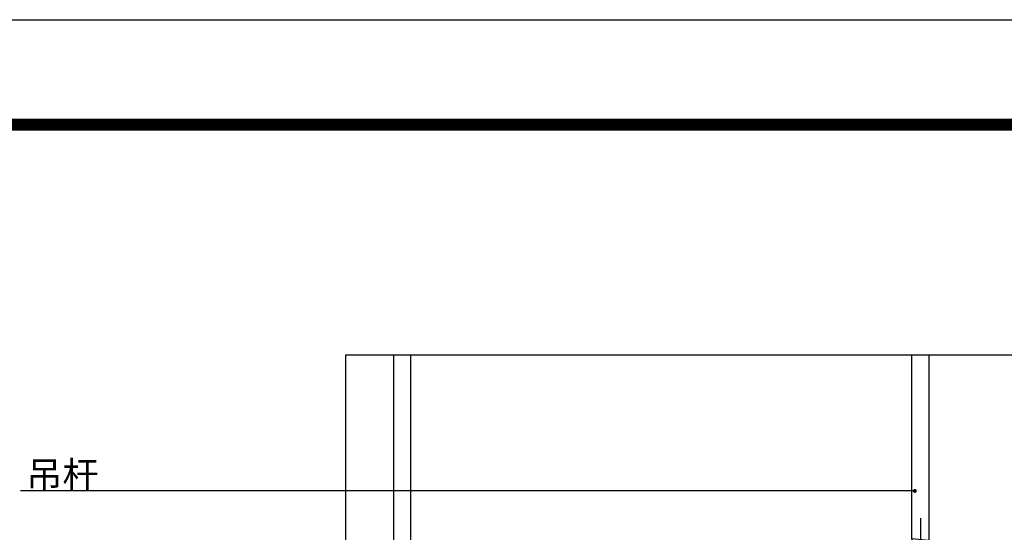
# Model space of a CAD drawing. Header units: millimetres. Extents: x -53 to 3023, y -53 to 2153.
# Tile 45 of 52: x 1389 to 1852, y 1859 to 2100. Entities that reach past the tile are written whole.
import ezdxf

# ---------------------------------------------------------------- set-up
doc = ezdxf.new("R2010")
doc.units = ezdxf.units.MM
doc.header["$LTSCALE"] = 5
doc.linetypes.add('DASH', pattern=[0.35, 0.25, -0.1])
doc.layers.get('Defpoints').update_dxf_attribs({"color": 8})
for name, color, linetype in [('8', 8, 'Continuous'), ('A-建筑-拆墙', 251, 'Continuous'), ('A-建筑-窗户', 4, 'Continuous'), ('A2图框$0$E-图框', 100, 'Continuous'), ('E-文本', 7, 'Continuous'), ('Q-立面-粗线', 30, 'Continuous')]:
    doc.layers.add(name, color=color, linetype=linetype)
doc.layers.add('A-批量打印图层', color=251, linetype='Continuous', plot=False)
doc.layers.add('A2图框$0$图框外线', color=1, linetype='Continuous', plot=False)
doc.styles.add('-宋体', font='SimSun.ttf', dxfattribs={"width": 0.8})
doc.styles.get("Standard").update_dxf_attribs({"font": 'SimSun.ttf'})
doc.dimstyles.new('1', dxfattribs={"dimscale": 0, "dimtxt": 2.5, "dimasz": 1.5, "dimexe": 1, "dimexo": 0, "dimgap": 0.3, "dimtad": 1, "dimdec": 0, "dimzin": 0, "dimdsep": 46, "dimtxsty": 'Standard', "dimblk": 'ARCHTICK', "dimcen": 0.09, "dimclrd": 8, "dimclre": 8, "dimclrt": 4, "dimadec": 0, "dimazin": 0, "dimtfac": 1, "dimtdec": 0, "dimtix": 1, "dimtofl": 0, "dimtmove": 2, "dimatfit": 3, "dimldrblk": 'DOTSMALL', "dimfxl": 5, "dimfxlon": 1, "dimtolj": 1, "dimtzin": 0, "dimarcsym": 0})

# ---------------------------------------------------------------- blocks, each defined once
blk = doc.blocks.new('*E24')
at = {"layer": '8'}
h = blk.add_hatch(dxfattribs=at)
h.set_pattern_fill('ANSI32', color=256, scale=5, style=0)
h.set_pattern_definition([(135, (1175029.023647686, -805799.0823792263), (1.325825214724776, 1.325825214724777), []), (135, (1175028.139764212, -805799.0823792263), (1.325825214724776, 1.325825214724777), [])])
h.paths.add_polyline_path([(8, 0), (7.400000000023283, 0), (7.400000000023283, 15.40000000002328), (0, 15.40000000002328), (0, 16), (8, 16)])
for p, q in [((3.699999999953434, 21.55935658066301), (3.699999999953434, 11.00847512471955)), ((4.5, 19.439628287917), (2.900000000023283, 19.5996282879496)), ((4.5, 18.79962828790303), (2.900000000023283, 18.95962828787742)), ((3.052380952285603, 19.26439019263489), (4.347619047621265, 19.13486638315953)), ((3.052380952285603, 18.62439019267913), (4.347619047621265, 18.49486638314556)), ((4.5, 18.15962828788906), (2.900000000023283, 18.31962828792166)), ((4.5, 17.51962828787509), (2.900000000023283, 17.67962828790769)), ((3.052380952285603, 17.98439019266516), (4.347619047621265, 17.85486638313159)), ((2.900000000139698, 17.03959040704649), (2.900000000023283, 16.00000000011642)), ((3.052380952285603, 17.34439019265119), (4.347619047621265, 17.21486638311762)), ((3.100000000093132, 16.00000000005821), (3.100000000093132, 17.03959040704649)), ((4.300000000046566, 16.00000000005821), (4.300000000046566, 17.03959040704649)), ((4.5, 17.03959040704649), (4.5, 16.00000000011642)), ((2.646942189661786, 15), (3.020000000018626, 15)), ((5.640311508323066, 15.39999999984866), (2.7593167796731, 15.39999999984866)), ((2.900000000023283, 15), (2.900000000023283, 13.96037171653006)), ((3.100000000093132, 15), (3.100000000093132, 13.96037171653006)), ((4.300000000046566, 15), (4.300000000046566, 13.96040959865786)), ((4.5, 15), (4.5, 13.96040959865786)), ((4.791014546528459, 13.9604164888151), (2.58994408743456, 13.96036437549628)), ((4.499814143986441, 13.48037171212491), (2.899814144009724, 13.32037171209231)), ((3.052195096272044, 13.65560980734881), (4.347433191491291, 13.78513361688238)), ((3.052195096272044, 13.01560980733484), (4.347433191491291, 13.14513361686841)), ((4.499814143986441, 12.84037171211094), (2.899814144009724, 12.68037171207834)), ((4.499814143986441, 12.20037171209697), (2.899814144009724, 12.04037171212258)), ((3.052195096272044, 12.37560980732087), (4.347433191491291, 12.50513361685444)), ((4.499814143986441, 11.560371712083), (2.899814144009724, 11.4003717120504)), ((4.335847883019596, 11.19964593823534), (3.000177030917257, 11.19964593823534)), ((3.052195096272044, 11.7356098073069), (4.347433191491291, 11.86513361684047))]:
    blk.add_line(p, q, dxfattribs=at)
for points in [[(2.900000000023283, 17.03962828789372), (3.052380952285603, 17.34439019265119), (2.900000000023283, 17.67962828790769), (3.052380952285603, 17.98439019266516), (2.900000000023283, 18.31962828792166), (3.052380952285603, 18.62439019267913), (2.900000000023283, 18.95962828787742), (3.052380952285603, 19.26439019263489), (2.900000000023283, 19.5996282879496), (2.900000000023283, 36.90841154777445)], [(4.5, 36.90841154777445), (4.5, 19.439628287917), (4.347619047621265, 19.13486638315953), (4.5, 18.79962828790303), (4.347619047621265, 18.49486638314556), (4.5, 18.15962828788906), (4.347619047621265, 17.85486638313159), (4.5, 17.51962828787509), (4.347619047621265, 17.21486638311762), (4.499943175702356, 17.03959040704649)], [(8, 0), (7.400000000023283, 0), (7.400000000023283, 15.40000000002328), (0, 15.40000000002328), (0, 16), (8, 16), (8, 0)], [(5.140311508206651, 15.40000000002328), (5.140311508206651, 15), (2.259316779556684, 15), (2.259316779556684, 15.40000000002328)], [(3.000177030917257, 11.19964593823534), (2.899814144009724, 11.4003717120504), (3.052195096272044, 11.7356098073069), (2.899814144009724, 12.04037171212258), (3.052195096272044, 12.37560980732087), (2.899814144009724, 12.68037171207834), (3.052195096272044, 13.01560980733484), (2.899814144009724, 13.32037171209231), (3.052195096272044, 13.65560980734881), (2.899814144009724, 13.96037171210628)], [(4.427103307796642, 13.96040787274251), (4.347433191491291, 13.78513361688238), (4.499814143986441, 13.48037171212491), (4.347433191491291, 13.14513361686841), (4.499814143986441, 12.84037171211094), (4.347433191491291, 12.50513361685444), (4.499814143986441, 12.20037171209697), (4.347433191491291, 11.86513361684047), (4.499814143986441, 11.560371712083), (4.335847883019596, 11.19964593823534)]]:
    blk.add_lwpolyline(points, dxfattribs=at)
for points in [[(4.791014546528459, 17.03959040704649), (2.58994408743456, 17.03959040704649), (2.58994408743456, 16.00000000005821), (4.791014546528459, 16.00000000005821)], [(4.791014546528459, 15), (2.58994408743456, 15), (2.58994408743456, 13.96036437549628), (4.791014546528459, 13.9604164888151)]]:
    blk.add_lwpolyline(points, close=True, dxfattribs=at)
blk = doc.blocks.new('A$C09D450D1')
at = {"layer": '8'}
for p, q in [((-50, 24.00000000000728), (-50, 58.00000000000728)), ((-50, 58.00000000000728), (0, 58.00000000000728)), ((0, 58.00000000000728), (0, 24.00000000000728)), ((-42, 26.85973027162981), (-42, 51.32409618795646)), ((-42, 51.32409618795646), (-8, 51.32409618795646)), ((-8, 51.32409618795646), (-8, 26.85973027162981)), ((-41.5, 21.00000000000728), (-50, 24.00000000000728)), ((-36.5, 23.85973027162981), (-42, 26.85973027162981)), ((-36.5, 14.00000000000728), (-36.5, 23.85973027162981)), ((-8, 26.85973027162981), (-13.5, 23.85973027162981)), ((-13.5, 23.85973027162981), (-13.5, 14.00000000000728)), ((0, 24.00000000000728), (-8.5, 21.00000000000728)), ((-45, 19.00000000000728), (-50, 19.00000000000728)), ((-50, 19.00000000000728), (-50, 7.275957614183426e-12)), ((-45, 16.00000000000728), (-45, 19.00000000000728)), ((-41.5, 16.00000000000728), (-41.5, 21.00000000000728)), ((-8.5, 21.00000000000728), (-8.5, 16.00000000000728)), ((0, 19.00000000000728), (-5, 19.00000000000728)), ((-5, 19.00000000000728), (-5, 16.00000000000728)), ((0, 7.275957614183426e-12), (0, 19.00000000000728)), ((-49.5, 0.500000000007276), (-49.5, 18.50000000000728)), ((-49.5, 18.50000000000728), (-45.5, 18.50000000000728)), ((-49.5, 8.000000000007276), (-49.5, 16.00000000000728)), ((-49.5, 16.00000000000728), (-41.5, 16.00000000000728)), ((-45.5, 18.50000000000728), (-45.5, 16.00000000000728)), ((-45.5, 16.00000000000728), (-45, 16.00000000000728)), ((-43.42972656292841, 13.64931151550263), (-43.11061115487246, 14.50622806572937)), ((-43.31575191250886, 15.1688555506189), (-42.9966365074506, 16.02577210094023)), ((-43.11061115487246, 14.50622806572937), (-43.31575191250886, 15.1688555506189)), ((-43.24737165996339, 16.67150232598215), (-42.51483333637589, 17.99999912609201)), ((-42.9966365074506, 16.02577210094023), (-43.24737165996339, 16.67150232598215)), ((-42.51483333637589, 17.99999912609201), (-41.87799733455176, 17.1789917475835)), ((-41.87799733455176, 17.1789917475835), (-42.03991536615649, 16.38033246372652)), ((-42.03991536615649, 16.38033246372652), (-41.76638301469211, 15.74305086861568)), ((-41.76638301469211, 15.74305086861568), (-41.9627098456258, 14.93163970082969)), ((-41.9627098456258, 14.93163970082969), (-41.64359443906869, 14.31125116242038)), ((-41.64359443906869, 14.31125116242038), (-41.8143465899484, 13.50931795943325)), ((-13.5, 14.00000000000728), (-36.5, 14.00000000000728)), ((-8.5, 16.00000000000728), (-0.5, 16.00000000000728)), ((-8.037290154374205, 14.93163970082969), (-8.356405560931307, 14.31125116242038)), ((-8.356405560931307, 14.31125116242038), (-8.1856534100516, 13.50931795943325)), ((-7.960084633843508, 16.38033246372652), (-8.23361698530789, 15.74305086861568)), ((-8.23361698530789, 15.74305086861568), (-8.037290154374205, 14.93163970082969)), ((-7.485166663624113, 17.99999912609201), (-8.122002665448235, 17.1789917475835)), ((-8.122002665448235, 17.1789917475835), (-7.960084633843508, 16.38033246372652)), ((-6.752628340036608, 16.67150232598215), (-7.485166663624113, 17.99999912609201)), ((-7.003363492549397, 16.02577210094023), (-6.752628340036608, 16.67150232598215)), ((-6.684248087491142, 15.1688555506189), (-7.003363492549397, 16.02577210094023)), ((-6.889388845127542, 14.50622806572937), (-6.684248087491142, 15.1688555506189)), ((-6.570273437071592, 13.64931151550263), (-6.889388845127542, 14.50622806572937)), ((-5, 16.00000000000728), (-4.5, 16.00000000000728)), ((-4.5, 16.00000000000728), (-4.5, 18.50000000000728)), ((-4.5, 18.50000000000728), (-0.5, 18.50000000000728)), ((-0.5, 18.50000000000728), (-0.5, 0.500000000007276)), ((-0.5, 16.00000000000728), (-0.5, 8.000000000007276)), ((-43.76483335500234, 8.816665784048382), (-43.25257408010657, 9.794730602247)), ((-43.68969401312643, 10.45849440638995), (-43.2253570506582, 11.42575978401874)), ((-43.25257408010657, 9.794730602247), (-43.68969401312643, 10.45849440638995)), ((-43.58039222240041, 12.07450314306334), (-43.16856821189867, 13.00744412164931)), ((-43.2253570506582, 11.42575978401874), (-43.58039222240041, 12.07450314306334)), ((-43.16856821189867, 13.00744412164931), (-43.42972656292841, 13.64931151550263)), ((-41.8143465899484, 13.50931795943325), (-41.48287986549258, 12.85184014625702)), ((-41.48287986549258, 12.85184014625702), (-41.77268053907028, 11.96412095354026)), ((-41.77268053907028, 11.96412095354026), (-41.35352561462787, 11.31066907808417)), ((-41.35352561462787, 11.31066907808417), (-41.74901803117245, 10.34561960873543)), ((-41.74901803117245, 10.34561960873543), (-41.26483331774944, 9.666665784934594)), ((-41.26483331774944, 9.666665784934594), (-41.65649999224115, 8.704165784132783)), ((-8.250981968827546, 10.34561960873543), (-8.735166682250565, 9.666665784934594)), ((-8.735166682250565, 9.666665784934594), (-8.343500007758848, 8.704165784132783)), ((-8.22731946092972, 11.96412095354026), (-8.64647438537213, 11.31066907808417)), ((-8.64647438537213, 11.31066907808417), (-8.250981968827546, 10.34561960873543)), ((-8.1856534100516, 13.50931795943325), (-8.517120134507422, 12.85184014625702)), ((-8.517120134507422, 12.85184014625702), (-8.22731946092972, 11.96412095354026)), ((-6.831431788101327, 13.00744412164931), (-6.570273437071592, 13.64931151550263)), ((-6.419607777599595, 12.07450314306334), (-6.831431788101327, 13.00744412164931)), ((-6.774642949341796, 11.42575978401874), (-6.419607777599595, 12.07450314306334)), ((-6.310305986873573, 10.45849440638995), (-6.774642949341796, 11.42575978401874)), ((-6.747425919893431, 9.794730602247), (-6.310305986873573, 10.45849440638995)), ((-6.235166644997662, 8.816665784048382), (-6.747425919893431, 9.794730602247)), ((-0.5, 8.000000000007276), (-49.5, 8.000000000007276)), ((-43.34816668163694, 8.129165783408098), (-43.76483335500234, 8.816665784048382)), ((-43.76483335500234, 7.141665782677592), (-43.34816668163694, 8.129165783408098)), ((-43.34816668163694, 6.43749911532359), (-43.76483335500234, 7.141665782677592)), ((-43.76483335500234, 5.474999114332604), (-43.34816668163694, 6.43749911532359)), ((-43.34816668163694, 4.77083244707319), (-43.76483335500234, 5.474999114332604)), ((-43.76483335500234, 3.799999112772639), (-43.34816668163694, 4.77083244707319)), ((-41.26483331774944, 7.999999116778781), (-41.68149998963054, 7.037499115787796)), ((-41.68149998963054, 7.037499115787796), (-41.26483331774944, 6.333332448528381)), ((-41.26483331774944, 6.333332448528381), (-41.68149998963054, 5.370832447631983)), ((-41.68149998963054, 5.370832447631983), (-41.26483331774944, 4.666665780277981)), ((-41.26483331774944, 4.666665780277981), (-41.68149998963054, 3.695832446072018)), ((-41.65649999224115, 8.704165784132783), (-41.26483331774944, 7.999999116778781)), ((-8.343500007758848, 8.704165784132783), (-8.735166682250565, 7.999999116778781)), ((-8.735166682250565, 7.999999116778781), (-8.318500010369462, 7.037499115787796)), ((-8.318500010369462, 7.037499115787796), (-8.735166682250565, 6.333332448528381)), ((-8.735166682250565, 6.333332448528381), (-8.318500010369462, 5.370832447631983)), ((-8.318500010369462, 5.370832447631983), (-8.735166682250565, 4.666665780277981)), ((-8.735166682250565, 4.666665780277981), (-8.318500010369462, 3.695832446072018)), ((-6.65183331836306, 8.129165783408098), (-6.235166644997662, 8.816665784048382)), ((-6.235166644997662, 7.141665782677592), (-6.65183331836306, 8.129165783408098)), ((-6.65183331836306, 6.43749911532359), (-6.235166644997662, 7.141665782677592)), ((-6.235166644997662, 5.474999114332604), (-6.65183331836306, 6.43749911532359)), ((-6.65183331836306, 4.77083244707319), (-6.235166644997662, 5.474999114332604)), ((-6.235166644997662, 3.799999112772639), (-6.65183331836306, 4.77083244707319)), ((-50, 7.275957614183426e-12), (-37, 7.275957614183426e-12)), ((-37.0811388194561, 0.500000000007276), (-49.5, 0.500000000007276)), ((-43.34816668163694, 3.104165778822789), (-43.76483335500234, 3.799999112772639)), ((-43.76483335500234, 2.141665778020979), (-43.34816668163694, 3.104165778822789)), ((-43.76483335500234, 2.141665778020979), (-43.76483335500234, 2.141665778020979)), ((-43.76483335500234, -5.625000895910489), (-43.76483335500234, 2.141665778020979)), ((-41.68149998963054, 3.695832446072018), (-41.26483331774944, 2.991665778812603)), ((-41.26483331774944, 2.991665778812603), (-41.68149998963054, 2.062499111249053)), ((-41.68149998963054, 2.062499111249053), (-41.26483331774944, 1.333332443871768)), ((-41.26483331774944, 1.333332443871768), (-41.26483331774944, -5.625000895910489)), ((-34, 1.527046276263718), (-37.0811388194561, 0.500000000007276)), ((-37, 7.275957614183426e-12), (-34, 1.000000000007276)), ((-31, 0.527046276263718), (-34, 1.527046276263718)), ((-34, 1.000000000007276), (-31, 7.275957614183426e-12)), ((-28, 1.527046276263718), (-31, 0.527046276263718)), ((-31, 7.275957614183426e-12), (-28, 1.000000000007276)), ((-25, 0.527046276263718), (-28, 1.527046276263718)), ((-28, 1.000000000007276), (-25, 7.275957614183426e-12)), ((-22, 1.527046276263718), (-25, 0.527046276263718)), ((-25, 7.275957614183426e-12), (-22, 1.000000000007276)), ((-19, 0.527046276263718), (-22, 1.527046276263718)), ((-22, 1.000000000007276), (-19, 7.275957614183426e-12)), ((-16, 1.527046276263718), (-19, 0.527046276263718)), ((-19, 7.275957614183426e-12), (-16, 1.000000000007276)), ((-12.91886116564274, 0.500000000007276), (-16, 1.527046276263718)), ((-16, 1.000000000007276), (-13, 7.275957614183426e-12)), ((-13, 7.275957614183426e-12), (0, 7.275957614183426e-12)), ((-0.5, 0.500000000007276), (-12.91886116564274, 0.500000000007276)), ((-8.318500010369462, 3.695832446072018), (-8.735166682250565, 2.991665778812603)), ((-8.735166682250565, 2.991665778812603), (-8.318500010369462, 2.062499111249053)), ((-8.318500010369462, 2.062499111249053), (-8.735166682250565, 1.333332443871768)), ((-8.735166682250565, 1.333332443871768), (-8.735166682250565, -5.625000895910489)), ((-6.65183331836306, 3.104165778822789), (-6.235166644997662, 3.799999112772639)), ((-6.235166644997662, 2.141665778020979), (-6.65183331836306, 3.104165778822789)), ((-6.235166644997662, 2.141665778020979), (-6.235166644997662, 2.141665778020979)), ((-6.235166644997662, -5.625000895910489), (-6.235166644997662, 2.141665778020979)), ((-45.01483337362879, -7.000000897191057), (-43.76483335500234, -5.625000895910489)), ((-40.01483329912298, -7.000000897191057), (-45.01483337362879, -7.000000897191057)), ((-41.26483331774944, -5.625000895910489), (-40.01483329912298, -7.000000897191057)), ((-8.735166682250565, -5.625000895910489), (-9.985166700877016, -7.000000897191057)), ((-9.985166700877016, -7.000000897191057), (-4.98516662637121, -7.000000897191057)), ((-4.98516662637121, -7.000000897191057), (-6.235166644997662, -5.625000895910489))]:
    blk.add_line(p, q, dxfattribs=at)
blk = doc.blocks.new('*E25')
at = {"layer": '8'}
for p, q in [((5.978216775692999, 30.73439037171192, 9.99999993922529e-09), (4.682978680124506, 30.60486656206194, 9.99999993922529e-09)), ((4.530597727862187, 30.26962846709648, 9.99999993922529e-09), (6.130597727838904, 30.42962846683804, 9.99999993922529e-09)), ((4.610349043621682, 29.66483887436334, 9.99999993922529e-09), (4.610349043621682, 28.87475091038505, 9.99999993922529e-09)), ((5.978216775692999, 30.09439037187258, 9.99999993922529e-09), (4.682978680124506, 29.9648665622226, 9.99999993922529e-09)), ((6.050846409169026, 29.66483887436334, 9.99999993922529e-09), (6.050846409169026, 28.87475091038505, 9.99999993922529e-09)), ((7.830597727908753, 28.15000017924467, 9.99999993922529e-09), (2.830597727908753, 28.15000017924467, 9.99999993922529e-09)), ((4.610534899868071, 26.83516148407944, 9.99999993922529e-09), (4.610534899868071, 27.62524944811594, 9.99999993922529e-09)), ((6.051032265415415, 26.83516148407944, 9.99999993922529e-09), (6.051032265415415, 27.62524944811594, 9.99999993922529e-09)), ((4.530783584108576, 26.2303718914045, 9.99999993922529e-09), (6.130783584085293, 26.07037189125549, 9.99999993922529e-09)), ((5.97840262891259, 26.40560998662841, 9.99999993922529e-09), (4.683164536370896, 26.53513379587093, 9.99999993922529e-09)), ((4.530783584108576, 25.5903718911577, 9.99999993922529e-09), (6.130783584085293, 25.43037189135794, 9.99999993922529e-09)), ((5.97840262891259, 25.76560998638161, 9.99999993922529e-09), (4.683164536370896, 25.89513379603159, 9.99999993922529e-09)), ((5.97840262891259, 25.12560998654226, 9.99999993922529e-09), (4.683164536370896, 25.25513379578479, 9.99999993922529e-09)), ((4.530783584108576, 24.95037189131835, 9.99999993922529e-09), (6.130783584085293, 24.79037189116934, 9.99999993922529e-09)), ((4.530783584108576, 24.31037189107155, 9.99999993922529e-09), (6.130783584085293, 24.15037189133, 9.99999993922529e-09)), ((5.97840262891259, 24.48560998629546, 9.99999993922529e-09), (4.683164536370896, 24.61513379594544, 9.99999993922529e-09)), ((4.694749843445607, 23.94964611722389, 9.99999993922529e-09), (6.030420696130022, 23.94964611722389, 9.99999993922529e-09)), ((2.830597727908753, 19.75000017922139, 9.99999993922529e-09), (7.830597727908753, 19.75000017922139, 9.99999993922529e-09)), ((5.330597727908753, 14.36414652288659, 9.99999993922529e-09), (5.330597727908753, 18.33585383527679, 9.99999993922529e-09)), ((7.316451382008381, 16.35000017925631, 9.99999993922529e-09), (3.344744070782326, 16.35000017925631, 9.99999993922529e-09)), ((0, 12.74319217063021, 9.99999993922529e-09), (2.830597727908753, 12.74319217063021, 9.99999993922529e-09)), ((7.830597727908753, 12.74319217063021, 9.99999993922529e-09), (47.33059772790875, 12.74319217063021, 9.99999993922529e-09)), ((2.830597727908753, 5.150000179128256, 9.99999993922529e-09), (0, 5.150000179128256, 9.99999993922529e-09)), ((47.33059772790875, 5.15000017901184, 9.99999993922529e-09), (7.830597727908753, 5.150000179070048, 9.99999993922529e-09))]:
    blk.add_line(p, q, dxfattribs=at)
at = {"layer": '8', "elevation": 9.99999993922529e-09}
for points in [[(4.603308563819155, 29.78959230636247), (4.682978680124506, 29.9648665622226), (4.530597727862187, 30.26962846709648), (4.682978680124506, 30.60486656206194), (4.530597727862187, 30.90962846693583), (4.682978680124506, 31.24486656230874), (4.530597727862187, 31.54962846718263), (4.682978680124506, 31.88486656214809), (4.530597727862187, 32.18962846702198), (4.5305974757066, 65.90841172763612)], [(6.130597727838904, 29.78962846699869), (5.978216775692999, 30.09439037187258), (6.130597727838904, 30.42962846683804), (5.978216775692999, 30.73439037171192), (6.130597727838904, 31.06962846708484), (5.978216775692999, 31.37439037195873), (6.130597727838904, 31.70962846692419), (5.978216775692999, 32.01439037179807), (6.130597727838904, 32.34962846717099), (6.130597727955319, 65.90841172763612)], [(3.890286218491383, 28.15000017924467), (3.890286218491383, 27.75000017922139), (6.771280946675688, 27.75000017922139), (6.771280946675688, 28.15000017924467)], [(4.603494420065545, 26.71040805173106), (4.683164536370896, 26.53513379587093), (4.530783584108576, 26.2303718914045), (4.683164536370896, 25.89513379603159), (4.530783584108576, 25.5903718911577), (4.683164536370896, 25.25513379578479), (4.530783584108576, 24.95037189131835), (4.683164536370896, 24.61513379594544), (4.530783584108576, 24.31037189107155), (4.694749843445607, 23.94964611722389)], [(6.030420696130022, 23.94964611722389), (6.130783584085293, 24.15037189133), (5.97840262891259, 24.48560998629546), (6.130783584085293, 24.79037189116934), (5.97840262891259, 25.12560998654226), (6.130783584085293, 25.43037189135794), (5.97840262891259, 25.76560998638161), (6.130783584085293, 26.07037189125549), (5.97840262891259, 26.40560998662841), (6.130783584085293, 26.71037189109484)]]:
    blk.add_lwpolyline(points, dxfattribs=at)
for points in [[(4.603308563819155, 29.78959230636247), (6.130597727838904, 29.78962846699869), (6.414873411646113, 29.78963519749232, -0.2264100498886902), (6.771095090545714, 29.64404708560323), (6.771095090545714, 28.89554269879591, -0.193582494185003), (6.383469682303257, 28.75000017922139), (6.010411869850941, 28.75000017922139), (4.650411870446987, 28.75000017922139), (4.277727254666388, 28.75000017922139, -0.2015784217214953), (3.890100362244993, 28.89554269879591), (3.890100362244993, 29.64404708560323, -0.2037215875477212), (4.246323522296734, 29.78958385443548)], [(4.603494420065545, 26.71040805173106), (6.130783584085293, 26.71037189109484), (6.415059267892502, 26.71036516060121, 0.2264100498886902), (6.771280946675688, 26.8559532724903), (6.771280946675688, 27.60445765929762, 0.193582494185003), (6.383655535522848, 27.75000017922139), (6.01059772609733, 27.75000017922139), (4.650597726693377, 27.75000017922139), (4.277913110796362, 27.75000017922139, 0.2015784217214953), (3.890286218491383, 27.60445765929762), (3.890286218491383, 26.8559532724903, 0.2037215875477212), (4.246509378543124, 26.71041650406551)]]:
    blk.add_lwpolyline(points, format="xyb", close=True, dxfattribs=at)
for points in [[(6.383469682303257, 29.789589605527, 0.2192943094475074), (6.050846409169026, 29.66483887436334, 0.1732050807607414), (4.610349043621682, 29.66483887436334, 0.1022420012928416), (4.277727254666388, 29.789589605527)], [(6.383469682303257, 28.75000017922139, -0.2192943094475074), (6.050846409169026, 28.87475091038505, -0.1732050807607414), (4.610349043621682, 28.87475091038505, -0.1022420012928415), (4.277727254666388, 28.75000017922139)], [(6.383655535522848, 27.75000017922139, 0.2192943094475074), (6.051032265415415, 27.62524944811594, 0.1732050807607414), (4.610534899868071, 27.62524944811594, 0.1022420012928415), (4.277913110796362, 27.75000017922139)], [(6.383655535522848, 26.71041075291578, -0.2192943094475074), (6.051032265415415, 26.83516148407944, -0.1732050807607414), (4.610534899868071, 26.83516148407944, -0.1022420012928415), (4.277913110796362, 26.71041075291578)]]:
    blk.add_lwpolyline(points, format="xyb", dxfattribs=at)
for points in [[(7.830597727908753, 4.750000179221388), (7.830597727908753, 28.75000017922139), (2.830597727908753, 28.75000017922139), (2.830597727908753, 4.750000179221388)], [(5.330597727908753, 17.78013379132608), (4.083090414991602, 17.05988510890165), (4.083090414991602, 15.6193877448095), (5.330597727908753, 14.89913906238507), (6.578105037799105, 15.6193877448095), (6.578105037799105, 17.05988510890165)]]:
    blk.add_lwpolyline(points, close=True, dxfattribs=at)
at = {"layer": '8'}
blk.add_circle((5.330597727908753, 16.35000017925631, 9.99999993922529e-09), 0.7999999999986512, dxfattribs=at)
at = {"layer": '8', "extrusion": (0, 0, -1), "xscale": 0.1999999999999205, "yscale": 0.1999999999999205, "zscale": -0.1999999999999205}
blk.add_blockref('A$C09D450D1', (-47.33059772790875, 1.400000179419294, -9.99999993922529e-09), dxfattribs=at)
blk = doc.blocks.new('A2图框')
at = {"layer": 'A2图框$0$E-图框', "color": 4, "const_width": 1.131313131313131}
blk.add_lwpolyline([(-363.4031259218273, 295.2979469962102), (209.3847528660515, 295.2979469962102), (209.3847528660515, -104.9040732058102), (-363.4031259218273, -104.9040732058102)], close=True, dxfattribs=at)
at = {"layer": 'A2图框$0$图框外线', "color": 1}
blk.add_lwpolyline([(-374.7162572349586, 305.1969368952), (219.2837427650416, 305.1969368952), (219.2837427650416, -114.8030631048), (-374.7162572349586, -114.8030631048)], close=True, dxfattribs=at)
blk.add_lwpolyline([(-374.7162572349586, 305.1969368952), (219.2837427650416, 305.1969368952), (219.2837427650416, -114.8030631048), (-374.7162572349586, -114.8030631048)], close=True, dxfattribs=at)
blk.add_lwpolyline([(-374.7162572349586, 305.1969368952), (219.2837427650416, 305.1969368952), (219.2837427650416, -114.8030631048), (-374.7162572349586, -114.8030631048)], close=True, dxfattribs=at)
blk = doc.blocks.new('_ArchTick')
at = {"color": 0, "linetype": 'ByBlock', "const_width": 0.15}
blk.add_lwpolyline([(-0.5, -0.5), (0.5, 0.5)], dxfattribs=at)
blk = doc.blocks.new('0')
at = {"layer": 'A-批量打印图层'}
blk.add_lwpolyline([(-535391.6422543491, 505458.5096570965), (-534797.6422543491, 505458.5096570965), (-534797.6422543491, 505038.5096570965), (-535391.6422543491, 505038.5096570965)], close=True, dxfattribs=at)
at = {"layer": 'Defpoints', "linetype": 'Continuous'}
blk.add_lwpolyline([(-535083.1927045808, 505345.3608011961), (-534905.5166143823, 505345.3608011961), (-534905.5166143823, 505426.9268031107), (-535083.1927045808, 505426.9268031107)], close=True, dxfattribs=at)
at = {"layer": 'Q-立面-粗线', "linetype": 'DASH', "ltscale": 5}
blk.add_lwpolyline([(-535083.1927045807, 505345.3608011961), (-534905.5166143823, 505345.3608011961), (-534905.5166143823, 505426.9268031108), (-535083.1927045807, 505426.9268031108)], close=True, dxfattribs=at)
at = {"ltscale": 0.1999999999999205}
blk.add_blockref('*E24', (-535032.8248296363, 505390.018391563, 1.378868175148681), dxfattribs=at)
at = {"layer": '8', "ltscale": 0.1999999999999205}
blk.add_blockref('*E25', (-535083.1927045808, 505361.0183913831, 1.378868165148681), dxfattribs=at)
at = {"layer": 'A-建筑-窗户', "ltscale": 0.5}
blk.add_blockref('A2图框', (-535016.9259971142, 505153.3127202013), dxfattribs=at)
at = {"layer": 'E-文本', "insert": (-535113.2385189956, 505414.1252679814), "char_height": 2.5, "width": 67.27353787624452, "attachment_point": 7, "style": '-宋体'}
blk.add_mtext('{\\W1;吊杆}', dxfattribs=at)
at = {"layer": 'A-建筑-拆墙'}
blk.add_leader([(-535029.6502147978, 505414.1252679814), (-535113.7924214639, 505414.1252679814)], dimstyle='1', override={"dimscale": 0.4876327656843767, "dimasz": 0.75, "dimtad": 0, "dimldrblk": 'Dot'}, dxfattribs=at)

msp = doc.modelspace()

# ---------------------------------------------------------------- block references
at = {"xscale": 5, "yscale": 5, "zscale": 5}
msp.add_blockref('0', (2676958.211271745, -2525192.548285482), dxfattribs=at)

doc.saveas('drawing.dxf')
